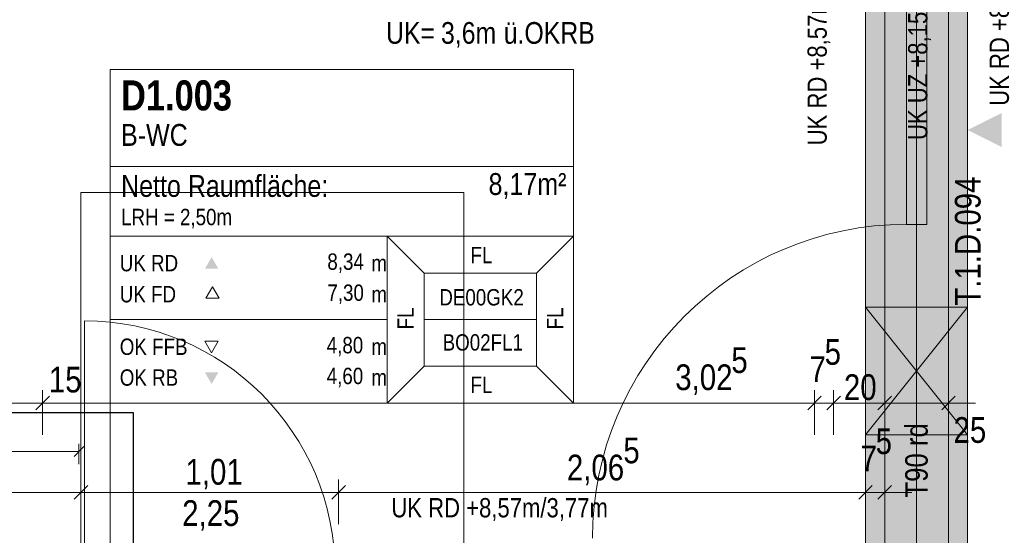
# Model space of a CAD drawing. Extents: x -420 to 300, y 62 to 1162.
# Tile 67 of 130: x -69 to 9, y 780 to 820. Entities that reach past the tile are written whole.
import ezdxf
from ezdxf.lldxf.tags import DXFTag

# ---------------------------------------------------------------- set-up
doc = ezdxf.new("R2010")
doc.units = 0
doc.layers.get('0').update_dxf_attribs({"lineweight": 35})
for name, color, linetype, lineweight, true_color in [('00_Beschriftung UZ', 3, 'Continuous', 13, 0x00ff00), ('30 -34 Innenwände- 11 Durchbruch', 4, 'Continuous', 9, 0x00ffff), ('30 -34 Innenwände- 4 Türen_Fenster', 9, 'Continuous', 15, 0x808080), ('30 -35 Decken- 1 Konstruktion-Träger- Stahlbeton', 7, 'grob-A06G9F4K8I', 13, 0x33aa00), ('70 -72 Beschriftung- 8 barrierefrei', 7, 'grob-A06G9F4K8I', 9, 0x888888), ('70 -75 Raumstempel- 1 Raumstempel', 1, 'Continuous', 50, 0xff0000), ('70 -75 Raumstempel-2 Verweislinie', 1, 'Continuous', 9, 0xff0000), ('70 -76 Bemaßung- 2 Allgemein', 9, 'Continuous', 5, 0x808080), ('E_Aussparung Bemaßung', 5, 'Continuous', 9, 0x0000ff), ('E_Leerrohr_Detailnummer', 1, 'Continuous', 25, 0xff0000)]:
    doc.layers.add(name, color=color, linetype=linetype, lineweight=lineweight, true_color=true_color)
doc.layers.add('70 -71 Achsen- 1 Gebäudeachsen', color=7, linetype='STRICHPUNKT2-A06G9F4J8I', lineweight=18)
doc.layers.add('Keine', color=7, linetype='Continuous', lineweight=9)
doc.layers.add('iwb_Schraffur_Unterzug', color=7, linetype='Continuous', lineweight=5, true_color=0xffffcc, plot=False)
doc.styles.get("Standard").update_dxf_attribs({"font": 'ARIALN.TTF'})
tags = doc.linetypes.add('grob-A06G9F4K8I', pattern=[14, 3, -8, 3]).pattern_tags.tags
tags[8:9] = [DXFTag(74, 4), DXFTag(75, 0), DXFTag(340, '0'), DXFTag(46, 0.0), DXFTag(50, 0.0), DXFTag(44, 0.0), DXFTag(45, 0.0)]
tags[6:7] = [DXFTag(74, 4), DXFTag(75, 0), DXFTag(340, '0'), DXFTag(46, 0.0), DXFTag(50, 0.0), DXFTag(44, 0.0), DXFTag(45, 0.0)]
tags[4:5] = [DXFTag(74, 4), DXFTag(75, 0), DXFTag(340, '0'), DXFTag(46, 0.0), DXFTag(50, 0.0), DXFTag(44, 0.0), DXFTag(45, 0.0)]
tags = doc.linetypes.add('STRICHPUNKT2-A06G9F4J8I', pattern=[12.7, 6.35, -3.175, 0, -3.175]).pattern_tags.tags
tags[10:11] = [DXFTag(74, 4), DXFTag(75, 0), DXFTag(340, '0'), DXFTag(46, 0.0), DXFTag(50, 0.0), DXFTag(44, 0.0), DXFTag(45, 0.0)]
tags[8:9] = [DXFTag(74, 4), DXFTag(75, 0), DXFTag(340, '0'), DXFTag(46, 0.0), DXFTag(50, 0.0), DXFTag(44, 0.0), DXFTag(45, 0.0)]
tags[6:7] = [DXFTag(74, 4), DXFTag(75, 0), DXFTag(340, '0'), DXFTag(46, 0.0), DXFTag(50, 0.0), DXFTag(44, 0.0), DXFTag(45, 0.0)]
tags[4:5] = [DXFTag(74, 4), DXFTag(75, 0), DXFTag(340, '0'), DXFTag(46, 0.0), DXFTag(50, 0.0), DXFTag(44, 0.0), DXFTag(45, 0.0)]

# ---------------------------------------------------------------- blocks, each defined once
blk = doc.blocks.new('Referenz-A06G9F4L8I')
at = {"layer": '00_Beschriftung UZ', "color": 0, "linetype": 'Continuous', "lineweight": 0, "ltscale": 0.13}
blk.add_solid([(8.373, 810.512), (5.702, 811.844), (8.371, 813.183)], dxfattribs=at)
at = {"layer": '30 -34 Innenwände- 11 Durchbruch', "color": 0, "linetype": 'Continuous', "ltscale": 0.13}
for p, q in [((-2.298, 797.953), (5.702, 797.953)), ((5.702, 797.953), (-2.298, 787.953)), ((5.702, 787.953), (-2.298, 797.953)), ((-2.298, 787.953), (-2.298, 797.953)), ((-2.298, 797.953), (5.702, 787.953)), ((5.702, 797.953), (-2.298, 787.953)), ((5.702, 787.953), (5.702, 797.953)), ((-2.298, 787.953), (5.702, 787.953))]:
    blk.add_line(p, q, dxfattribs=at)
at = {"layer": '30 -34 Innenwände- 11 Durchbruch', "color": 0, "lineweight": 0}
for points in [[(1.702, 792.953), (-2.298, 797.953), (1.702, 797.953)], [(1.702, 792.953), (1.702, 797.953), (5.702, 797.953)], [(1.702, 787.953), (-2.298, 787.953), (1.702, 792.953)], [(1.702, 787.953), (1.702, 792.953), (5.702, 787.953)]]:
    blk.add_solid(points, dxfattribs=at)
at = {"layer": '30 -34 Innenwände- 4 Türen_Fenster', "color": 0, "linetype": 'grob-A06G9F4K8I', "ltscale": 0.15}
for p, q in [((-0.798, 778.453), (-0.798, 830.453)), ((4.202, 778.453), (4.202, 830.453)), ((-63.518, 777.253), (-63.518, 796.893))]:
    blk.add_line(p, q, dxfattribs=at)
at = {"layer": '30 -34 Innenwände- 4 Türen_Fenster', "color": 0, "linetype": 'Continuous', "ltscale": 0.15}
for p, q in [((0.902, 804.453), (0.902, 830.453)), ((2.502, 830.453), (2.502, 804.453)), ((2.502, 804.453), (0.902, 804.453))]:
    blk.add_line(p, q, dxfattribs=at)
at = {"layer": '30 -34 Innenwände- 4 Türen_Fenster', "color": 0, "linetype": 'grob-A06G9F4K8I', "ltscale": 0.15}
for centre, major_axis in [((0.902, 779.853), (0, 24.6)), ((-63.518, 777.253), (19.64, 0))]:
    blk.add_ellipse(centre, major_axis=major_axis, ratio=1, start_param=0, end_param=1.570796, dxfattribs=at)
at = {"layer": '30 -35 Decken- 1 Konstruktion-Träger- Stahlbeton', "color": 0}
for p, q in [((-2.298, 830.453), (-2.298, 778.453)), ((5.702, 830.453), (5.702, 778.453))]:
    blk.add_line(p, q, dxfattribs=at)
at = {"layer": '70 -71 Achsen- 1 Gebäudeachsen', "color": 0, "linetype": 'STRICHPUNKT2-A06G9F4J8I', "ltscale": 0.18}
blk.add_line((1.702, 1084.393), (1.702, 84.953), dxfattribs=at)
at = {"layer": '70 -72 Beschriftung- 8 barrierefrei', "color": 0, "linetype": 'grob-A06G9F4K8I', "ltscale": 0.13}
for p, q in [((-63.798, 806.953), (-33.798, 806.953)), ((-63.798, 776.953), (-63.798, 806.953)), ((-33.798, 806.953), (-33.798, 776.953))]:
    blk.add_line(p, q, dxfattribs=at)
at = {"layer": '70 -75 Raumstempel- 1 Raumstempel', "color": 0, "lineweight": 9}
for p, q in [((-61.518, 816.593), (-61.518, 790.453)), ((-25.194, 816.593), (-61.518, 816.593)), ((-25.194, 790.453), (-25.194, 816.593)), ((-25.194, 808.998), (-61.518, 808.998)), ((-61.518, 803.523), (-39.789, 803.523)), ((-36.906, 800.626), (-39.789, 803.523)), ((-25.194, 803.523), (-39.789, 803.523)), ((-39.789, 803.523), (-39.789, 790.453)), ((-28.077, 800.626), (-25.194, 803.523)), ((-36.906, 793.351), (-36.906, 800.626)), ((-36.906, 800.626), (-28.077, 800.626)), ((-28.077, 793.351), (-28.077, 800.626)), ((-53.48, 799.563), (-54.003, 798.657)), ((-52.957, 798.657), (-53.48, 799.563)), ((-54.003, 798.657), (-52.957, 798.657)), ((-61.518, 796.988), (-39.789, 796.988)), ((-28.077, 796.988), (-36.906, 796.988)), ((-53.552, 794.384), (-54.075, 795.29)), ((-54.075, 795.29), (-53.029, 795.29)), ((-53.029, 795.29), (-53.552, 794.384)), ((-36.906, 793.351), (-39.789, 790.453)), ((-36.906, 793.351), (-28.077, 793.351)), ((-28.077, 793.351), (-25.194, 790.453)), ((-25.194, 790.453), (-61.518, 790.453))]:
    blk.add_line(p, q, dxfattribs=at)
at = {"layer": '70 -75 Raumstempel- 1 Raumstempel', "color": 0, "lineweight": 0}
for points in [[(-53.029, 800.978), (-53.552, 801.884), (-54.075, 800.978)], [(-53.029, 792.847), (-53.552, 791.941), (-54.075, 792.847)]]:
    blk.add_solid(points, dxfattribs=at)
at = {"layer": '70 -75 Raumstempel-2 Verweislinie', "color": 0}
blk.add_line((-61.518, 790.453), (-61.518, 759.405), dxfattribs=at)
at = {"layer": '70 -76 Bemaßung- 2 Allgemein', "color": 0, "linetype": 'Continuous', "ltscale": 0.13}
for p, q in [((-66.798, 787.953), (-66.798, 791.453)), ((-66.798, 787.953), (-66.798, 791.453)), ((-6.298, 787.953), (-6.298, 791.453)), ((-6.298, 787.953), (-6.298, 791.453)), ((-4.798, 787.953), (-4.798, 791.453)), ((-4.798, 787.953), (-4.798, 791.453)), ((-0.798, 787.953), (-0.798, 791.453)), ((-0.798, 787.953), (-0.798, 791.453)), ((4.202, 787.953), (4.202, 791.453)), ((-66.798, 790.453), (-69.798, 790.453)), ((-67.798, 790.453), (-65.737, 790.453)), ((-67.798, 790.453), (-65.737, 790.453)), ((-65.737, 790.453), (-64.677, 790.453)), ((-7.358, 790.453), (-65.737, 790.453)), ((-7.358, 790.453), (-8.419, 790.453)), ((-5.298, 790.453), (-7.358, 790.453)), ((-5.298, 790.453), (-7.358, 790.453)), ((-4.798, 790.453), (-6.298, 790.453)), ((-5.798, 790.453), (-3.737, 790.453)), ((-5.798, 790.453), (-3.737, 790.453)), ((-1.858, 790.453), (-3.737, 790.453)), ((-3.737, 790.453), (-2.677, 790.453)), ((-1.858, 790.453), (-2.919, 790.453)), ((0.202, 790.453), (-1.858, 790.453)), ((0.202, 790.453), (-1.858, 790.453)), ((4.202, 790.453), (-0.798, 790.453)), ((3.202, 790.453), (5.263, 790.453)), ((5.263, 790.453), (6.323, 790.453)), ((-63.798, 780.953), (-63.798, 784.453)), ((-63.798, 780.953), (-63.798, 784.453)), ((-43.598, 780.953), (-43.598, 784.453)), ((-43.598, 780.953), (-43.598, 784.453)), ((-2.298, 781.453), (-2.298, 784.453)), ((-2.298, 781.453), (-2.298, 784.453)), ((-0.798, 781.453), (-0.798, 784.453)), ((-64.858, 783.453), (-145.237, 783.453)), ((-62.798, 783.453), (-64.858, 783.453)), ((-64.798, 783.453), (-62.737, 783.453)), ((-44.658, 783.453), (-62.737, 783.453)), ((-42.598, 783.453), (-44.658, 783.453)), ((-44.598, 783.453), (-42.537, 783.453)), ((-3.358, 783.453), (-42.537, 783.453)), ((-3.358, 783.453), (-4.419, 783.453)), ((-1.298, 783.453), (-3.358, 783.453)), ((-1.298, 783.453), (-3.358, 783.453)), ((-0.798, 783.453), (-2.298, 783.453)), ((-1.798, 783.453), (0.263, 783.453)), ((0.263, 783.453), (1.323, 783.453))]:
    blk.add_line(p, q, dxfattribs=at)
at = {"layer": '70 -76 Bemaßung- 2 Allgemein', "color": 0, "linetype": 'Continuous', "lineweight": 20, "ltscale": 0.2}
for p, q in [((-67.328, 789.923), (-66.267, 790.984)), ((-67.328, 789.923), (-66.267, 790.984)), ((-5.767, 790.984), (-6.828, 789.923)), ((-5.767, 790.984), (-6.828, 789.923)), ((-5.328, 789.923), (-4.267, 790.984)), ((-5.328, 789.923), (-4.267, 790.984)), ((-0.267, 790.984), (-1.328, 789.923)), ((-0.267, 790.984), (-1.328, 789.923)), ((3.672, 789.923), (4.733, 790.984)), ((-63.267, 783.984), (-64.328, 782.923)), ((-64.328, 782.923), (-63.267, 783.984)), ((-44.128, 782.923), (-43.067, 783.984)), ((-43.067, 783.984), (-44.128, 782.923)), ((-1.767, 783.984), (-2.828, 782.923)), ((-1.767, 783.984), (-2.828, 782.923)), ((-1.328, 782.923), (-0.267, 783.984))]:
    blk.add_line(p, q, dxfattribs=at)
at = {"layer": '00_Beschriftung UZ', "color": 0, "linetype": 'Continuous', "lineweight": 5, "ltscale": 0.13, "insert": (7.43, 813.74), "char_height": 1.51033, "attachment_point": 1, "rotation": 90}
blk.add_mtext('{\\fArial Narrow;UK RD +8,38m/3,58m}', dxfattribs=at)
at = {"layer": '00_Beschriftung UZ', "color": 0, "linetype": 'ByBlock', "lineweight": 5, "ltscale": 0.13, "char_height": 1.51033, "attachment_point": 1, "rotation": 90}
for s, insert in [('{\\fArial Narrow;UK RD +8,57m/3,77m}', (-6.848, 810.645)), ('{\\fArial Narrow;UK UZ +8,15m/3,35m}', (1.039, 811.062))]:
    blk.add_mtext(s, dxfattribs=dict(at, insert=insert))
at = {"layer": '00_Beschriftung UZ', "color": 0, "linetype": 'ByBlock', "lineweight": 5, "ltscale": 0.13, "insert": (-39.465, 783.004), "char_height": 1.51033, "attachment_point": 1}
blk.add_mtext('{\\fArial Narrow;UK RD +8,57m/3,77m}', dxfattribs=at)
at = {"layer": '30 -34 Innenwände- 11 Durchbruch', "color": 0, "linetype": 'Continuous', "ltscale": 0.13, "char_height": 1.7, "attachment_point": 1}
for s, insert in [('{\\fArial Narrow;ü.OKRB}', (-30.661, 820.303)), ('{\\fArial Narrow;UK=}', (-39.887, 820.303)), ('{\\fArial Narrow;3,6m}', (-35.576, 820.303))]:
    blk.add_mtext(s, dxfattribs=dict(at, insert=insert))
at = {"layer": '70 -75 Raumstempel- 1 Raumstempel', "color": 0, "linetype": 'Continuous', "ltscale": 0.5, "attachment_point": 1}
for s, insert, char_height, rotation in [('{\\fArial Narrow|b1|i0;D1.003}', (-60.651, 815.736), 2.3536, 0), ('{\\fArial Narrow;B-WC}', (-60.651, 812.315), 1.71171, 0), ('{\\fArial Narrow;8,17m²}', (-31.845, 808.469), 1.71171, 0), ('{\\fArial Narrow;Netto Raumfläche:}', (-60.651, 808.318), 1.71171, 0), ('{\\fArial Narrow;LRH = 2,50m}', (-60.651, 805.67), 1.28378, 0), ('{\\fArial Narrow;FL}', (-33.26, 802.691), 1.28378, 0), ('{\\fArial Narrow;UK RD}', (-60.753, 802.058), 1.28378, 0), ('{\\fArial Narrow;8,34}', (-44.485, 802.174), 1.28378, 0), ('{\\fArial Narrow;m}', (-41.032, 802.048), 1.28378, 0), ('{\\fArial Narrow;UK FD}', (-60.753, 799.624), 1.28378, 0), ('{\\fArial Narrow;7,30}', (-44.483, 799.74), 1.28378, 0), ('{\\fArial Narrow;m}', (-41.032, 799.614), 1.28378, 0), ('{\\fArial Narrow;DE00GK2}', (-35.706, 799.381), 1.28378, 0), ('{\\fArial Narrow;FL}', (-38.991, 796.22), 1.28378, 90), ('{\\fArial Narrow;FL}', (-27.279, 796.22), 1.28378, 90), ('{\\fArial Narrow;BO02FL1}', (-35.447, 795.845), 1.28378, 0), ('{\\fArial Narrow;OK FFB}', (-60.753, 795.505), 1.28378, 0), ('{\\fArial Narrow;4,80}', (-44.534, 795.631), 1.28378, 0), ('{\\fArial Narrow;m}', (-41.032, 795.505), 1.28378, 0), ('{\\fArial Narrow;OK RB}', (-60.753, 793.091), 1.28378, 0), ('{\\fArial Narrow;4,60}', (-44.534, 793.217), 1.28378, 0), ('{\\fArial Narrow;m}', (-41.032, 793.091), 1.28378, 0), ('{\\fArial Narrow;FL}', (-33.26, 792.522), 1.28378, 0)]:
    blk.add_mtext(s, dxfattribs=dict(at, insert=insert, char_height=char_height, rotation=rotation))
at = {"layer": '70 -76 Bemaßung- 2 Allgemein', "color": 0, "linetype": 'Continuous', "ltscale": 0.13, "char_height": 2.01377, "attachment_point": 1}
for s, insert in [('{\\fArial Narrow;5}', (-5.505, 795.464)), ('{\\fArial Narrow;5}', (-12.817, 794.821)), ('{\\fArial Narrow;3,02}', (-17.215, 793.479)), ('{\\fArial Narrow;7}', (-6.684, 794.122)), ('{\\fArial Narrow;15}', (-66.312, 793.296)), ('{\\fArial Narrow;20}', (-3.994, 792.704)), ('{\\fArial Narrow;25}', (4.598, 789.346)), ('{\\fArial Narrow;5}', (-1.505, 788.464)), ('{\\fArial Narrow;5}', (-21.282, 787.746)), ('{\\fArial Narrow;2,06}', (-25.708, 786.404)), ('{\\fArial Narrow;7}', (-2.684, 787.122)), ('{\\fArial Narrow;1,01}', (-55.605, 786.069)), ('{\\fArial Narrow;2,25}', (-55.862, 782.835))]:
    blk.add_mtext(s, dxfattribs=dict(at, insert=insert))
at = {"layer": 'Keine', "color": 0, "linetype": 'Continuous', "ltscale": 0.13, "attachment_point": 1, "rotation": 90}
for s, insert, char_height in [('{\\fArial Narrow;T.1.D.094}', (4.703, 798.073), 2.01377), ('{\\fArial Narrow;T90 rd}', (0.809, 783.042), 1.76205)]:
    blk.add_mtext(s, dxfattribs=dict(at, insert=insert, char_height=char_height))
blk = doc.blocks.new('Referenz-A06G9F4N8I')
at = {"layer": 'iwb_Schraffur_Unterzug', "linetype": 'Continuous', "ltscale": 0.13}
blk.add_solid([(-2.298, 227.453), (-2.298, 830.453), (5.702, 227.453), (5.702, 830.453)], dxfattribs=at)
blk = doc.blocks.new('Polygon-A06G9F4P8I')
at = {"color": 0, "linetype": 'ByBlock', "lineweight": -2, "ltscale": 0.25}
for p, q in [((-108.372, 789.72), (-59.7, 789.72)), ((-108.372, 775.172), (-108.372, 789.72)), ((-59.7, 789.72), (-59.7, 775.172)), ((-59.7, 775.172), (-108.372, 775.172))]:
    blk.add_line(p, q, dxfattribs=at)
blk = doc.blocks.new('Maß-A06G9F4T8I')
at = {"color": 0, "linetype": 'ByBlock', "lineweight": -2, "ltscale": 0.13}
for p, q in [((-88.903, 787.253), (-88.903, 785.653)), ((-63.958, 787.253), (-63.958, 785.653)), ((-89.285, 786.272), (-88.522, 787.035)), ((-63.958, 786.653), (-88.903, 786.653)), ((-64.34, 786.272), (-63.576, 787.035))]:
    blk.add_line(p, q, dxfattribs=at)
at = {"color": 0, "linetype": 'ByBlock', "lineweight": -2, "ltscale": 0.13, "char_height": 2, "attachment_point": 1}
for s, insert in [('{\\W0.9;\\fArial Narrow|b0|i1;1,25 }', (-79.34, 789.32)), ('{\\W0.9;\\fArial Narrow|b0|i1;m}', (-74.972, 789.32))]:
    blk.add_mtext(s, dxfattribs=dict(at, insert=insert))

msp = doc.modelspace()

# ---------------------------------------------------------------- block references
at = {"color": 8, "lineweight": 25, "ltscale": 0.25, "true_color": 0x808080}
for name in ['Referenz-A06G9F4L8I', 'Referenz-A06G9F4N8I']:
    msp.add_blockref(name, (0, 0), dxfattribs=at)
at = {"layer": 'E_Aussparung Bemaßung', "ltscale": 0.13}
msp.add_blockref('Maß-A06G9F4T8I', (0, 0), dxfattribs=at)
at = {"layer": 'E_Leerrohr_Detailnummer', "ltscale": 0.25}
msp.add_blockref('Polygon-A06G9F4P8I', (0, 0), dxfattribs=at)

doc.saveas('drawing.dxf')
